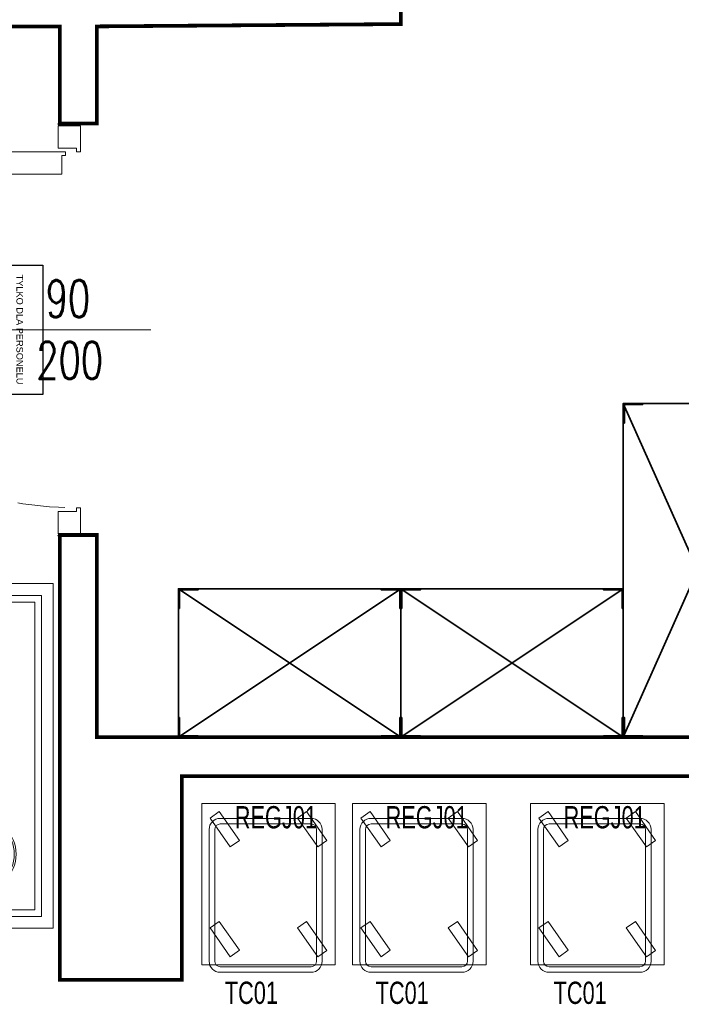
# Model space of a CAD drawing. Header units: millimetres. Extents: x 6161 to 8965, y -9035 to -5431.
# Tile 24 of 256: x 6767 to 6945, y -8072 to -7806. Entities that reach past the tile are written whole.
import ezdxf

# ---------------------------------------------------------------- set-up
doc = ezdxf.new("R2010")
doc.units = ezdxf.units.MM
doc.linetypes.add('DASHED', pattern=[19.049999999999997, 12.7, -6.35])
for name, color, linetype, lineweight in [('! stolarka nowa', 5, 'Continuous', 13), ('Budowlane - Opisy', 7, 'Continuous', 15), ('CHLODNICTWO', 94, 'Continuous', 20), ('drzwi', 30, 'Continuous', 20), ('Meble', 10, 'Continuous', 35), ('MEBLE PKN', 150, 'Continuous', 20)]:
    doc.layers.add(name, color=color, linetype=linetype, lineweight=lineweight)
doc.layers.add('Indeksy_urządzeń_gastronomicznych', color=242, linetype='Continuous')
doc.layers.add('Ściany', color=7, linetype='Continuous')
doc.styles.add('GENERATED_STYLE_2', font='arial.ttf')
doc.styles.add('JACEK_07', font='SIMPLEX.SHX', dxfattribs={"width": 0.7})

# ---------------------------------------------------------------- blocks, each defined once
blk = doc.blocks.new('Taca 300x410 TC01')
for points in [[(3, 0), (27.50000000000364, 0, -0.4142135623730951), (30.50000000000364, -3), (30.50000000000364, -38.49999999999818, -0.4142135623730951), (27.50000000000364, -41.49999999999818), (3, -41.50000000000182, -0.4142135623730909), (0, -38.50000000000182), (0, -3, -0.4142135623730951)], [(3, -1.5), (27.50000000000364, -1.5, -0.414213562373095), (29.00000000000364, -3), (29.00000000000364, -38.49999999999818, -0.414213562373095), (27.50000000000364, -39.99999999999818), (3, -40.00000000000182, -0.4142135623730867), (1.5, -38.50000000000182), (1.5, -3, -0.414213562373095)]]:
    blk.add_lwpolyline(points, format="xyb", close=True)
at = {"layer": 'Indeksy_urządzeń_gastronomicznych', "color": 242, "insert": (4.222085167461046, -44.03498535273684, -4.449466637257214e-06), "char_height": 6, "width": 20.98059998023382, "attachment_point": 1, "style": 'JACEK_07'}
blk.add_mtext('{\\fArial|b0|i0|c238|p34;TC01}', dxfattribs=at)
blk = doc.blocks.new('REGJ01-Regał jezdny na tace')
for p, q in [((-5.820766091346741e-11, 0), (36, -1.455191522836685e-11)), ((-9.00399754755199e-11, -43.5), (-5.820766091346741e-11, 0)), ((-3.183231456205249e-11, -43.50000000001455), (0, -1.455191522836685e-11)), ((0, -1.455191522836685e-11), (36.00000000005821, -2.91038304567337e-11)), ((2.25899564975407, -3.899614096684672), (4.721625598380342, -2.175262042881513)), ((4.721625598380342, -2.175262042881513), (10.18335810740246, -9.975424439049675)), ((25.81664189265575, -3.8996140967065), (28.27927184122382, -2.175262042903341)), ((28.27927184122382, -2.175262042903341), (33.74100435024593, -9.975424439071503)), ((36.00000000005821, -2.91038304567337e-11), (36.00000000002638, -43.5000000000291)), ((36, -1.455191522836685e-11), (35.99999999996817, -43.50000000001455)), ((7.72072815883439, -11.69977649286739), (2.25899564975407, -3.899614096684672)), ((31.27837440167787, -11.69977649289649), (25.81664189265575, -3.8996140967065)), ((10.18335810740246, -9.975424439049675), (7.72072815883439, -11.69977649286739)), ((33.74100435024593, -9.975424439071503), (31.27837440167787, -11.69977649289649)), ((2.258995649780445, -33.50484119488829), (4.72162559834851, -31.78048914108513)), ((4.72162559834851, -31.78048914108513), (10.18335810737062, -39.58065153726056)), ((25.81664189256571, -33.52457556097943), (28.27927184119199, -31.80022350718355)), ((28.27927184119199, -31.80022350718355), (33.7410043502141, -39.60038590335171)), ((7.720728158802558, -41.305003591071), (2.258995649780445, -33.50484119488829)), ((31.27837440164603, -41.32473795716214), (25.81664189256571, -33.52457556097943)), ((10.18335810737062, -39.58065153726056), (7.720728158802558, -41.305003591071)), ((33.7410043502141, -39.60038590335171), (31.27837440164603, -41.32473795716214)), ((36.00000000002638, -43.5000000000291), (-3.183231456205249e-11, -43.50000000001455)), ((35.99999999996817, -43.50000000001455), (-9.00399754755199e-11, -43.5))]:
    blk.add_line(p, q)
at = {"layer": 'Indeksy_urządzeń_gastronomicznych', "color": 242, "insert": (8.91583528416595, -0.6802681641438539), "char_height": 6, "width": 16.48059998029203, "attachment_point": 1, "style": 'JACEK_07'}
blk.add_mtext('{\\fArial|b0|i0|c238|p34;REGJ01}', dxfattribs=at)
blk = doc.blocks.new('TYLKO DLA ERSONELU')
at = {"color": 0}
blk.add_lwpolyline([(25133.4109733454, 8544.682245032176), (25366.15650208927, 8544.682245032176), (25366.15650208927, 8433.45113446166), (25133.4109733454, 8433.45113446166)], close=True, dxfattribs=at)
at = {"layer": 'Budowlane - Opisy', "color": 0, "style": 'GENERATED_STYLE_2'}
for s, p in [('TYLKO DLA PERSONELU', (25150.58390516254, 8497.118864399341)), ('STAFF ONLY', (25206.50607036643, 8466.794986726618))]:
    blk.add_text(s, height=11.8347075, dxfattribs=at).set_placement(p)
blk = doc.blocks.new('*U46')
at = {"layer": '! stolarka nowa'}
for p in [(0, 3.00000000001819), (0, 0), (1.818989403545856e-12, -3)]:
    blk.add_point(p, dxfattribs=at)
at = {"color": 7}
blk.add_line((55.5, -22.01147503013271), (55.5, 22.01147503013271), dxfattribs=at)
for p, q in [((0.5, 3), (0.5, -3)), ((7.500000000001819, 3), (0.5, 3)), ((7.500000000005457, 2.000000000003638), (7.500000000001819, 3)), ((103.4999999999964, 2.000000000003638), (103.5, 3.000000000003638)), ((103.5, 3.000000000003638), (110.5, 3.00000000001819)), ((110.5, 3), (110.5, -3)), ((6.500000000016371, -3), (6.500000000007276, 2)), ((6.500000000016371, 2), (7.500000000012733, 2.000000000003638)), ((103.4999999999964, 2.000000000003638), (104.4999999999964, 2.000000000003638)), ((104.4999999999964, 2.000000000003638), (104.4999999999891, -2.999999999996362)), ((7.500000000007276, -92.99999999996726), (7.500000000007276, -0.999999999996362)), ((7.500000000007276, -0.999999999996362), (8.500000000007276, -0.999999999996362)), ((8.500000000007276, -0.999999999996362), (8.500000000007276, -1.999999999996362)), ((8.500000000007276, -1.999999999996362), (13.50000000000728, -1.999999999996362)), ((13.5, -1.999999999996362), (13.50000000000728, -91.99999999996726)), ((0.5, -3), (6.50000000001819, -3)), ((110.5, -3), (104.4999999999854, -2.999999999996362)), ((8.500000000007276, -92.99999999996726), (8.500000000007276, -91.99999999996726)), ((8.500000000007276, -91.99999999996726), (13.50000000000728, -91.99999999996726)), ((7.500000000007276, -92.99999999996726), (8.500000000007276, -92.99999999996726))]:
    blk.add_line(p, q)
at = {"linetype": 'DASHED'}
blk.add_arc((8.500000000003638, 2), 94.99999999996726, 270, 359.9999999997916, dxfattribs=at)
for p in [(111, 3.00000000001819), (111, 0), (111.0000000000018, -3)]:
    blk.add_point(p)
at = {"color": 7, "style": 'JACEK_07', "width": 0.7}
for s, p in [('200', (68.75325294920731, -8.876888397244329)), ('90', (52.08658628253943, -6.333333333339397))]:
    blk.add_text(s, height=10, rotation=90, dxfattribs=at).set_placement(p)
blk = doc.blocks.new('MZ-SM-01')
for p, q in [((5141.687580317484, 2055.459123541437), (5231.687580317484, 2015.459123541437)), ((5231.687580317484, 2055.459123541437), (5141.687580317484, 2015.459123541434))]:
    blk.add_line(p, q)
at = {"flags": 128}
for points in [[(5141.687580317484, 2055.459123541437), (5231.687580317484, 2055.459123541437), (5231.687580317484, 2015.459123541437), (5141.687580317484, 2015.459123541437)], [(5141.987580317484, 2050.159123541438), (5141.987580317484, 2055.159123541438), (5146.987580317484, 2055.159123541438), (5146.987580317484, 2055.459123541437), (5141.687580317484, 2055.459123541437), (5141.687580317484, 2050.159123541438)], [(5231.387580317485, 2050.159123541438), (5231.387580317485, 2055.159123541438), (5226.387580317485, 2055.159123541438), (5226.387580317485, 2055.459123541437), (5231.687580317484, 2055.459123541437), (5231.687580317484, 2050.159123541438)], [(5141.987580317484, 2020.759123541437), (5141.987580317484, 2015.759123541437), (5146.987580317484, 2015.759123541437), (5146.987580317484, 2015.459123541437), (5141.687580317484, 2015.459123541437), (5141.687580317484, 2020.759123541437)], [(5231.387580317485, 2020.759123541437), (5231.387580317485, 2015.759123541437), (5226.387580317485, 2015.759123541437), (5226.387580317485, 2015.459123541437), (5231.687580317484, 2015.459123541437), (5231.687580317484, 2020.759123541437)]]:
    blk.add_lwpolyline(points, close=True, dxfattribs=at)
at = {"color": 7, "style": 'JACEK_07', "width": 0.7, "flags": 2}
blk.add_attdef('MODEL', (5166.731390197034, 2017.263091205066), '', height=7, dxfattribs=at)
blk = doc.blocks.new('MZ-SM-02')
for p, q in [((3.637978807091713e-12, 0), (60.00000000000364, -40)), ((60.00000000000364, 0), (3.637978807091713e-12, -40))]:
    blk.add_line(p, q)
at = {"flags": 128}
for points in [[(3.637978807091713e-12, 0), (60.00000000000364, 0), (60.00000000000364, -40), (3.637978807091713e-12, -40)], [(0.3000000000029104, -5.299999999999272), (0.3000000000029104, -0.2999999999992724), (5.30000000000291, -0.2999999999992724), (5.30000000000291, 0), (3.637978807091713e-12, 0), (3.637978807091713e-12, -5.299999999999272)], [(59.70000000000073, -5.299999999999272), (59.70000000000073, -0.2999999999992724), (54.70000000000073, -0.2999999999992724), (54.70000000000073, 0), (60.00000000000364, 0), (60.00000000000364, -5.299999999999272)], [(0.3000000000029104, -34.70000000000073), (0.3000000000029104, -39.70000000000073), (5.30000000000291, -39.70000000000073), (5.30000000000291, -40), (3.637978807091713e-12, -40), (3.637978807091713e-12, -34.70000000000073)], [(59.70000000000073, -34.70000000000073), (59.70000000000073, -39.70000000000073), (54.70000000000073, -39.70000000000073), (54.70000000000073, -40), (60.00000000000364, -40), (60.00000000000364, -34.70000000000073)]]:
    blk.add_lwpolyline(points, close=True, dxfattribs=at)
at = {"color": 7, "style": 'JACEK_07', "width": 0.7, "flags": 2}
blk.add_attdef('MODEL', (11.78864073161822, -38.19603233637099), '', height=7, dxfattribs=at)
blk = doc.blocks.new('KWEW M+Z')
for points in [[(26512.81574842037, 18175.58240466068), (26419.8157484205, 18175.58240466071), (26419.8157484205, 18215.58240466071), (26512.81574842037, 18215.58240466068)], [(26509.61574842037, 18178.78240466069), (26423.01574842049, 18178.78240466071), (26423.01574842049, 18215.58240466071), (26509.61574842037, 18215.58240466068)], [(26507.81574842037, 18180.58240466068), (26424.8157484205, 18180.58240466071), (26424.8157484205, 18215.58240466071), (26507.81574842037, 18215.58240466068)]]:
    blk.add_lwpolyline(points, close=True)
for radius in [10, 9.5, 1.5]:
    blk.add_circle((26439.81646709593, 18195.61225280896), radius)
at = {"color": 7, "insert": (26468.69762684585, 18210.27351580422), "char_height": 6, "width": 145, "attachment_point": 5, "style": 'JACEK_07'}
blk.add_mtext('KWEW M+Z', dxfattribs=at)
blk = doc.blocks.new('*U242')
blk.add_blockref('KWEW M+Z', (-26419.8157484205, -18175.58240466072))

msp = doc.modelspace()

# ---------------------------------------------------------------- linework, layer by layer
at = {"layer": 'Ściany', "const_width": 1}
for points in [[(6989.677257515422, -7188.326613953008), (6999.677257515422, -7188.326613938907), (6999.677257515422, -7297.121197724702), (6787.853874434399, -7297.121197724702), (6787.853874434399, -7798.121197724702), (6869.853874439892, -7798.123824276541), (6869.853874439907, -7808.123824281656), (6787.85387443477, -7808.121197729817), (6787.853876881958, -7834.310415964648), (6777.853876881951, -7834.310416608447), (6777.853874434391, -7808.115721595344), (6752.836545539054, -7808.115721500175), (6752.836545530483, -7798.115785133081), (6777.853874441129, -7798.116889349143), (6777.85387036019, -7287.121197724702), (6989.677257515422, -7287.121197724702)], [(6777.853876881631, -7945.310415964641), (6777.853876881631, -8065.326280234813), (6810.767385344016, -8065.326280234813), (6810.767385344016, -8010.386991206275), (6952.852514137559, -8010.386991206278), (6952.852514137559, -8065.318356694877), (6979.853874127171, -8065.330234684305), (6979.853874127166, -7865.330234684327), (6969.853874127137, -7865.330234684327), (6969.853874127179, -7999.819613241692), (6787.853876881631, -7999.819613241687), (6787.853876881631, -7945.310415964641)]]:
    msp.add_lwpolyline(points, close=True, dxfattribs=at)

# ---------------------------------------------------------------- block references
at = {"color": 1, "xscale": 0.1500000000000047, "yscale": 0.1500000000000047, "zscale": 0.1500000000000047, "rotation": 270}
msp.add_blockref('TYLKO DLA ERSONELU', (5491.623718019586, -4102.491176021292), dxfattribs=at)
at = {"layer": 'CHLODNICTWO'}
for name, p in [('REGJ01-Regał jezdny na tace', (6816.146009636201, -8017.767243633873)), ('REGJ01-Regał jezdny na tace', (6856.825149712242, -8017.767243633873)), ('REGJ01-Regał jezdny na tace', (6904.825146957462, -8017.767243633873)), ('Taca 300x410 TC01', (6818.146009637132, -8021.767243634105)), ('Taca 300x410 TC01', (6858.825149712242, -8021.767243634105)), ('Taca 300x410 TC01', (6906.825146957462, -8021.767243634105))]:
    msp.add_blockref(name, p, dxfattribs=at)
at = {"layer": 'drzwi', "rotation": 270}
msp.add_blockref('*U46', (6780.419911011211, -7834.458736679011), dxfattribs=at)
at = {"layer": 'Meble', "rotation": 90}
msp.add_blockref('MZ-SM-01', (8985.312997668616, -13141.50719355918), dxfattribs=at)
at = {"layer": 'Meble'}
for p in [(6809.852516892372, -7959.809476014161), (6869.852516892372, -7959.809476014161)]:
    msp.add_blockref('MZ-SM-02', p, dxfattribs=at)
at = {"layer": 'MEBLE PKN', "rotation": 90.00000000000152}
msp.add_blockref('*U242', (6776.133617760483, -8051.405749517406), dxfattribs=at)

doc.saveas('drawing.dxf')
